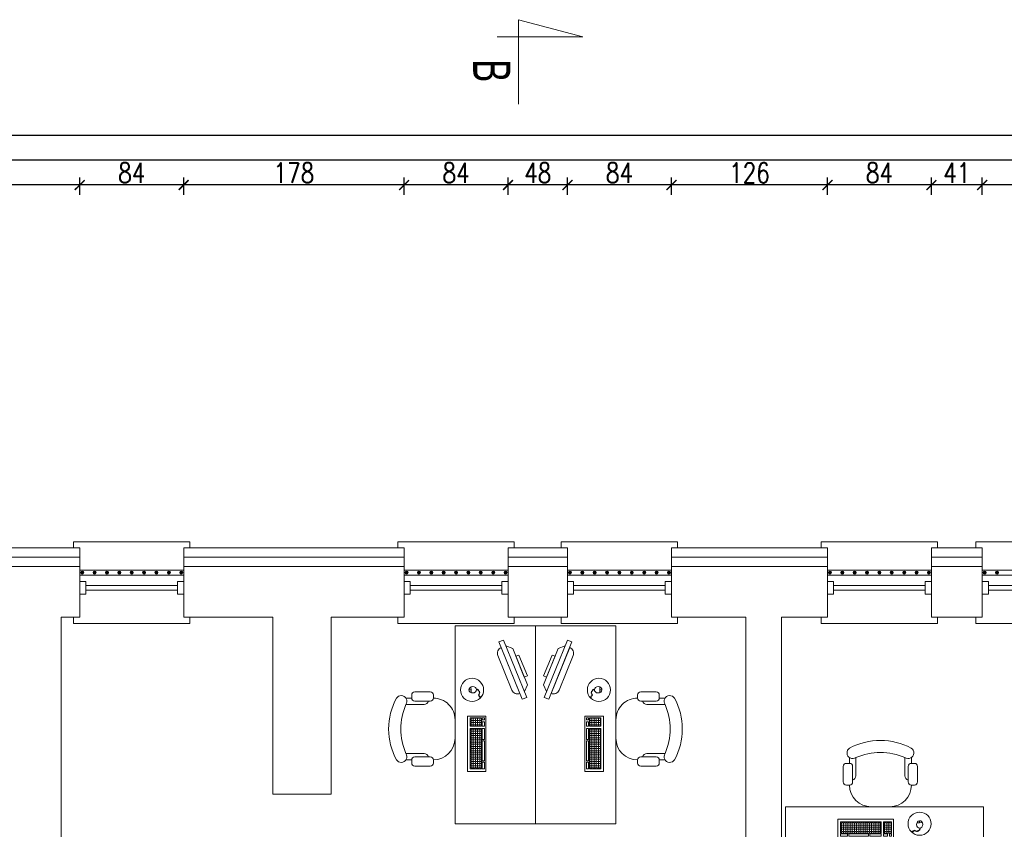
# Model space of a CAD drawing. Header units: millimetres. Extents: x 6354466 to 6508314, y -1889048 to -1342748.
# Tile 61 of 134: x 6389515 to 6397469, y -1751088 to -1744544. Entities that reach past the tile are written whole.
import ezdxf

# ---------------------------------------------------------------- set-up
doc = ezdxf.new("R2010")
doc.units = ezdxf.units.MM
doc.header["$PDMODE"] = 3
doc.header["$PDSIZE"] = 10
for name, color, linetype, lineweight in [('drzwi istn', 163, 'Continuous', 5), ('L-2', 167, 'Continuous', 13), ('L-3', 10, 'Continuous', 18), ('L-5', 152, 'Continuous', 9), ('L-DIM', 252, 'Continuous', 5), ('L-ISTNIEJĄCE BUDYNKI', 167, 'Continuous', 5), ('łóżka', 230, 'Continuous', 9)]:
    doc.layers.add(name, color=color, linetype=linetype, lineweight=lineweight)
doc.styles.add('160', font='simplex.shx', dxfattribs={"width": 0.8, "height": 160})
doc.styles.add('200', font='cdmsimpl.shx', dxfattribs={"width": 0.7, "height": 200})
doc.linetypes.add('BATTING', pattern='A,0.00254,-2.54,[134,ltypeshp.shx,S=2.54,R=0,X=-2.54,Y=0],-5.08,[134,ltypeshp.shx,S=2.54,R=180,X=2.54,Y=0],-2.54', length=10.16254)
doc.dimstyles.new('160', dxfattribs={"dimtxt": 160, "dimasz": 80, "dimexe": 60, "dimexo": 3, "dimgap": 18, "dimtad": 1, "dimdec": 0, "dimlfac": 0.1, "dimrnd": 1, "dimtxsty": '160', "dimblk": 'ARCHTICK', "dimcen": 2.5, "dimdle": 30, "dimadec": 0, "dimazin": 0, "dimtfac": 1, "dimtdec": 0, "dimtix": 1, "dimtmove": 2, "dimatfit": 0, "dimldrblk": 'NONE', "dimfxl": 0, "dimarcsym": 0})

# ---------------------------------------------------------------- blocks, each defined once
blk = doc.blocks.new('*U5')
for p, q in [((-5, 0), (-5, -5)), ((5, -5), (5, 0)), ((-5, -5), (5, -5)), ((-2, -5), (-2, -79)), ((2, -5), (2, -79)), ((-5, -84), (-5, -79)), ((-5, -79), (5, -79)), ((5, -79), (5, -84))]:
    blk.add_line(p, q)
blk = doc.blocks.new('STOLIK2')
h = blk.add_hatch()
h.set_pattern_fill('ANGLE', color=256, scale=0.25, style=0)
h.set_pattern_definition([(360, (-4499.488, 29427.6887), (-2e-16, -1.74625), [1.27, -0.47625]), (270, (-4499.488, 29427.6887), (-1.74625, 1e-16), [1.27, -0.47625])])
h.paths.add_polyline_path([(-130.91, 53.71), (-98.09, 53.71), (-98.09, 62.85), (-130.91, 62.85)])
h.paths.add_polyline_path([(-96.21, 62.85), (-89.68, 62.85), (-89.68, 53.71), (-96.21, 53.71)])
for p, q in [((-123.63, 114.71), (-123.63, 110)), ((-118.46, 114.66), (-118.46, 100.01)), ((-78.81, 114.66), (-78.81, 100.01)), ((-73.63, 110), (-73.63, 114.71)), ((-128.63, 107.5), (-128.63, 95)), ((-126.13, 110), (-123.63, 110)), ((-121.13, 107.5), (-121.13, 95)), ((-76.13, 107.5), (-76.13, 95)), ((-71.13, 110), (-73.63, 110)), ((-68.63, 107.5), (-68.63, 95)), ((-126.13, 92.5), (-123.63, 92.5)), ((-71.13, 92.5), (-73.63, 92.5)), ((-82.5, 75), (-67.5, 75)), ((-67.03, 63.7), (-66.98, 62.06)), ((-66.98, 62.06), (-69.24, 62)), ((-66.98, 62.06), (-64.73, 62.12)), ((-28.19, 39.5), (-74.53, 20.73)), ((-73.03, 17.02), (-26.69, 35.8)), ((-31.32, 33.92), (-33.69, 28.34)), ((-26.69, 35.8), (-28.19, 39.5)), ((-62.81, 16.54), (-33.69, 28.34)), ((-74.53, 20.73), (-73.03, 17.02)), ((-68.39, 18.9), (-62.81, 16.54))]:
    blk.add_line(p, q)
for points in [[(-15.34, 75), (-175.34, 75), (-175.34, 10), (-15.34, 10)], [(-133.01, 49.97), (-88.12, 49.97), (-88.12, 64.97), (-133.01, 64.97)], [(-130.91, 53.71), (-98.09, 53.71), (-98.09, 62.85), (-130.91, 62.85)], [(-96.21, 62.85), (-89.68, 62.85), (-89.68, 53.71), (-96.21, 53.71)], [(-66.58, 57.62), (-66.92, 57.61), (-66.9, 56.72), (-66.55, 56.73)], [(-125.34, 52.96), (-130.91, 52.96), (-130.91, 51.3), (-125.34, 51.3)], [(-124.22, 51.3), (-108.26, 51.3), (-108.26, 52.96), (-124.22, 52.96)], [(-107.14, 52.96), (-98.09, 52.96), (-98.09, 51.3), (-107.14, 51.3)], [(-96.21, 52.96), (-92.95, 52.96), (-92.95, 51.3), (-96.21, 51.3)], [(-89.68, 52.96), (-91.34, 52.96), (-91.34, 51.3), (-89.68, 51.3)], [(-39.83, 25.85), (-56.67, 19.03), (-55.66, 16.54), (-38.82, 23.36)]]:
    blk.add_lwpolyline(points, close=True)
blk.add_lwpolyline([(-32.82, 37.63), (-32.82, 37.63, 0.414214), (-39.33, 40.38), (-67.14, 29.12, 0.414214), (-69.9, 22.61), (-69.9, 22.61)], format="xyb", close=True)
blk.add_circle((-67, 61.24), 9.34)
for centre, radius, start, end in [((-98.54, 75.49), 53.13, 90.09687, 118.07249), ((-98.72, 75.49), 53.13, 61.92751, 89.90313), ((-121.01, 118.51), 4.62, 123.34927, 303.47427), ((-76.26, 118.51), 4.62, 236.52573, 56.65073), ((-97.85, 66.23), 52.63, 90.85052, 113.04971), ((-99.41, 66.23), 52.63, 66.95029, 89.14948), ((-126.13, 107.5), 2.5, 90, 180), ((-123.63, 107.5), 2.5, 0, 90), ((-73.63, 107.5), 2.5, 90, 180), ((-71.13, 107.5), 2.5, 0, 90), ((-122.21, 100.01), 3.75, 286.67209, 0), ((-75.06, 100.01), 3.75, 180, 253.35509), ((-126.13, 95), 2.5, 180, 270), ((-123.63, 95), 2.5, 270, 0), ((-106.13, 92.5), 17.5, 180, 270), ((-91.13, 92.5), 17.5, 270, 0), ((-73.63, 95), 2.5, 180, 270), ((-71.13, 95), 2.5, 270, 0)]:
    blk.add_arc(centre, radius, start, end)
at = {"extrusion": (0, 0, -1)}
blk.add_ellipse((-66.95, 60.65), major_axis=(-0.08, 3.05), ratio=0.834162, dxfattribs=at)
for points, knots in [([(-66.9, 56.72), (-67.66, 55.94), (-69.06, 54.51), (-71.62, 56.7), (-72.55, 54.4), (-73.6, 54.95), (-74.15, 55.24)], [0, 0, 0, 0, 2.841116, 5.231607, 6.614689, 8.161976, 8.161976, 8.161976, 8.161976]), ([(-66.56, 56.73), (-66.88, 56.4), (-67.03, 56.25), (-67.49, 55.8), (-67.81, 55.53), (-68.44, 55.18), (-68.73, 55.08), (-69.2, 55.06), (-69.36, 55.07), (-69.68, 55.15), (-69.83, 55.2), (-70.27, 55.37), (-70.55, 55.51), (-70.97, 55.68), (-71.14, 55.72), (-71.35, 55.74), (-71.42, 55.73), (-71.54, 55.7), (-71.58, 55.67), (-71.72, 55.56), (-71.82, 55.44), (-72.02, 55.17), (-72.13, 55.02), (-72.33, 54.8), (-72.42, 54.73), (-72.62, 54.62), (-72.74, 54.58), (-72.96, 54.56), (-73.07, 54.56), (-73.36, 54.61), (-73.54, 54.68), (-73.72, 54.76)], [0, 0, 0, 0, 0.557194, 0.557194, 1.671582, 1.671582, 2.519282, 2.519282, 2.939271, 2.939271, 3.35926, 3.35926, 4.143879, 4.143879, 4.704066, 4.704066, 5.061527, 5.061527, 5.357017, 5.357017, 5.838332, 5.838332, 6.319648, 6.319648, 6.605434, 6.605434, 6.891219, 6.891219, 7.177005, 7.177005, 7.662218, 7.662218, 7.662218, 7.662218])]:
    blk.add_open_spline(points, degree=3, knots=knots)
blk = doc.blocks.new('_ArchTick')
at = {"color": 0, "linetype": 'ByBlock', "const_width": 0.15}
blk.add_lwpolyline([(-0.5, -0.5), (0.5, 0.5)], dxfattribs=at)
blk = doc.blocks.new('*D172')
at = {"layer": 'Defpoints', "color": 0, "transparency": 16777216}
for p in [(6397290.3, -1745880.4), (6397290.3, -1748813.4), (6398130.3, -1748813.4)]:
    blk.add_point(p, dxfattribs=at)
at = {"layer": 'L-DIM', "color": 0, "lineweight": -2, "ltscale": 10, "transparency": 16777216}
for p, q in [((6397290.3, -1745960.4), (6397290.3, -1745820.4)), ((6398130.3, -1745960.4), (6398130.3, -1745820.4)), ((6398160.3, -1745880.4), (6397260.3, -1745880.4))]:
    blk.add_line(p, q, dxfattribs=at)
at = {"layer": 'L-DIM', "color": 0, "linetype": 'ByBlock', "lineweight": -2, "transparency": 16777216, "xscale": 80, "yscale": 80, "zscale": 80, "rotation": 180}
blk.add_blockref('_ArchTick', (6397290.3, -1745880.4), dxfattribs=at)
at = {"layer": 'L-DIM', "color": 0, "linetype": 'ByBlock', "lineweight": -2, "transparency": 16777216, "xscale": 80, "yscale": 80, "zscale": 80}
blk.add_blockref('_ArchTick', (6398130.3, -1745880.4), dxfattribs=at)
at = {"layer": 'L-DIM', "color": 0, "ltscale": 10, "transparency": 16777216, "insert": (6397710.3, -1745782.4), "char_height": 160, "attachment_point": 5, "style": '160'}
blk.add_mtext('84', dxfattribs=at)
blk = doc.blocks.new('_None')
blk = doc.blocks.new('*D173')
at = {"layer": 'Defpoints', "color": 0, "transparency": 16777216}
for p in [(6396880.3, -1745880.4), (6396880.3, -1748813.4), (6397290.3, -1748813.4)]:
    blk.add_point(p, dxfattribs=at)
at = {"layer": 'L-DIM', "color": 0, "lineweight": -2, "ltscale": 10, "transparency": 16777216}
for p, q in [((6396880.3, -1745960.4), (6396880.3, -1745820.4)), ((6397290.3, -1745960.4), (6397290.3, -1745820.4)), ((6397320.3, -1745880.4), (6396850.3, -1745880.4))]:
    blk.add_line(p, q, dxfattribs=at)
at = {"layer": 'L-DIM', "color": 0, "linetype": 'ByBlock', "lineweight": -2, "transparency": 16777216, "xscale": 80, "yscale": 80, "zscale": 80, "rotation": 180}
blk.add_blockref('_ArchTick', (6396880.3, -1745880.4), dxfattribs=at)
at = {"layer": 'L-DIM', "color": 0, "linetype": 'ByBlock', "lineweight": -2, "transparency": 16777216, "xscale": 80, "yscale": 80, "zscale": 80}
blk.add_blockref('_ArchTick', (6397290.3, -1745880.4), dxfattribs=at)
at = {"layer": 'L-DIM', "color": 0, "ltscale": 10, "transparency": 16777216, "insert": (6397085.3, -1745782.4), "char_height": 160, "attachment_point": 5, "style": '160'}
blk.add_mtext('41', dxfattribs=at)
blk = doc.blocks.new('*D174')
at = {"layer": 'Defpoints', "color": 0, "transparency": 16777216}
for p in [(6396040.3, -1745880.4), (6396040.3, -1748813.4), (6396880.3, -1748813.4)]:
    blk.add_point(p, dxfattribs=at)
at = {"layer": 'L-DIM', "color": 0, "lineweight": -2, "ltscale": 10, "transparency": 16777216}
for p, q in [((6396040.3, -1745960.4), (6396040.3, -1745820.4)), ((6396880.3, -1745960.4), (6396880.3, -1745820.4)), ((6396910.3, -1745880.4), (6396010.3, -1745880.4))]:
    blk.add_line(p, q, dxfattribs=at)
at = {"layer": 'L-DIM', "color": 0, "linetype": 'ByBlock', "lineweight": -2, "transparency": 16777216, "xscale": 80, "yscale": 80, "zscale": 80, "rotation": 180}
blk.add_blockref('_ArchTick', (6396040.3, -1745880.4), dxfattribs=at)
at = {"layer": 'L-DIM', "color": 0, "linetype": 'ByBlock', "lineweight": -2, "transparency": 16777216, "xscale": 80, "yscale": 80, "zscale": 80}
blk.add_blockref('_ArchTick', (6396880.3, -1745880.4), dxfattribs=at)
at = {"layer": 'L-DIM', "color": 0, "ltscale": 10, "transparency": 16777216, "insert": (6396460.3, -1745782.4), "char_height": 160, "attachment_point": 5, "style": '160'}
blk.add_mtext('84', dxfattribs=at)
blk = doc.blocks.new('*D175')
at = {"layer": 'Defpoints', "color": 0, "transparency": 16777216}
for p in [(6394780.3, -1745880.4), (6394780.3, -1748813.4), (6396040.3, -1748813.4)]:
    blk.add_point(p, dxfattribs=at)
at = {"layer": 'L-DIM', "color": 0, "lineweight": -2, "ltscale": 10, "transparency": 16777216}
for p, q in [((6394780.3, -1745960.4), (6394780.3, -1745820.4)), ((6396040.3, -1745960.4), (6396040.3, -1745820.4)), ((6396070.3, -1745880.4), (6394750.3, -1745880.4))]:
    blk.add_line(p, q, dxfattribs=at)
at = {"layer": 'L-DIM', "color": 0, "linetype": 'ByBlock', "lineweight": -2, "transparency": 16777216, "xscale": 80, "yscale": 80, "zscale": 80, "rotation": 180}
blk.add_blockref('_ArchTick', (6394780.3, -1745880.4), dxfattribs=at)
at = {"layer": 'L-DIM', "color": 0, "linetype": 'ByBlock', "lineweight": -2, "transparency": 16777216, "xscale": 80, "yscale": 80, "zscale": 80}
blk.add_blockref('_ArchTick', (6396040.3, -1745880.4), dxfattribs=at)
at = {"layer": 'L-DIM', "color": 0, "ltscale": 10, "transparency": 16777216, "insert": (6395410.3, -1745782.4), "char_height": 160, "attachment_point": 5, "style": '160'}
blk.add_mtext('126', dxfattribs=at)
blk = doc.blocks.new('*D176')
at = {"layer": 'Defpoints', "color": 0, "transparency": 16777216}
for p in [(6393940.3, -1745880.4), (6394780.3, -1748813.4), (6393940.3, -1748888.4)]:
    blk.add_point(p, dxfattribs=at)
at = {"layer": 'L-DIM', "color": 0, "lineweight": -2, "ltscale": 10, "transparency": 16777216}
for p, q in [((6393940.3, -1745960.4), (6393940.3, -1745820.4)), ((6394780.3, -1745960.4), (6394780.3, -1745820.4)), ((6394810.3, -1745880.4), (6393910.3, -1745880.4))]:
    blk.add_line(p, q, dxfattribs=at)
at = {"layer": 'L-DIM', "color": 0, "linetype": 'ByBlock', "lineweight": -2, "transparency": 16777216, "xscale": 80, "yscale": 80, "zscale": 80, "rotation": 180}
blk.add_blockref('_ArchTick', (6393940.3, -1745880.4), dxfattribs=at)
at = {"layer": 'L-DIM', "color": 0, "linetype": 'ByBlock', "lineweight": -2, "transparency": 16777216, "xscale": 80, "yscale": 80, "zscale": 80}
blk.add_blockref('_ArchTick', (6394780.3, -1745880.4), dxfattribs=at)
at = {"layer": 'L-DIM', "color": 0, "ltscale": 10, "transparency": 16777216, "insert": (6394360.3, -1745782.4), "char_height": 160, "attachment_point": 5, "style": '160'}
blk.add_mtext('84', dxfattribs=at)
blk = doc.blocks.new('*D177')
at = {"layer": 'Defpoints', "color": 0, "transparency": 16777216}
for p in [(6393460.3, -1745880.4), (6393460.3, -1748813.4), (6393940.3, -1748888.4)]:
    blk.add_point(p, dxfattribs=at)
at = {"layer": 'L-DIM', "color": 0, "lineweight": -2, "ltscale": 10, "transparency": 16777216}
for p, q in [((6393460.3, -1745960.4), (6393460.3, -1745820.4)), ((6393940.3, -1745960.4), (6393940.3, -1745820.4)), ((6393970.3, -1745880.4), (6393430.3, -1745880.4))]:
    blk.add_line(p, q, dxfattribs=at)
at = {"layer": 'L-DIM', "color": 0, "linetype": 'ByBlock', "lineweight": -2, "transparency": 16777216, "xscale": 80, "yscale": 80, "zscale": 80, "rotation": 180}
blk.add_blockref('_ArchTick', (6393460.3, -1745880.4), dxfattribs=at)
at = {"layer": 'L-DIM', "color": 0, "linetype": 'ByBlock', "lineweight": -2, "transparency": 16777216, "xscale": 80, "yscale": 80, "zscale": 80}
blk.add_blockref('_ArchTick', (6393940.3, -1745880.4), dxfattribs=at)
at = {"layer": 'L-DIM', "color": 0, "ltscale": 10, "transparency": 16777216, "insert": (6393700.3, -1745782.4), "char_height": 160, "attachment_point": 5, "style": '160'}
blk.add_mtext('48', dxfattribs=at)
blk = doc.blocks.new('*D178')
at = {"layer": 'Defpoints', "color": 0, "transparency": 16777216}
for p in [(6392620.3, -1745880.4), (6392620.3, -1748813.4), (6393460.3, -1748813.4)]:
    blk.add_point(p, dxfattribs=at)
at = {"layer": 'L-DIM', "color": 0, "lineweight": -2, "ltscale": 10, "transparency": 16777216}
for p, q in [((6392620.3, -1745960.4), (6392620.3, -1745820.4)), ((6393460.3, -1745960.4), (6393460.3, -1745820.4)), ((6393490.3, -1745880.4), (6392590.3, -1745880.4))]:
    blk.add_line(p, q, dxfattribs=at)
at = {"layer": 'L-DIM', "color": 0, "linetype": 'ByBlock', "lineweight": -2, "transparency": 16777216, "xscale": 80, "yscale": 80, "zscale": 80, "rotation": 180}
blk.add_blockref('_ArchTick', (6392620.3, -1745880.4), dxfattribs=at)
at = {"layer": 'L-DIM', "color": 0, "linetype": 'ByBlock', "lineweight": -2, "transparency": 16777216, "xscale": 80, "yscale": 80, "zscale": 80}
blk.add_blockref('_ArchTick', (6393460.3, -1745880.4), dxfattribs=at)
at = {"layer": 'L-DIM', "color": 0, "ltscale": 10, "transparency": 16777216, "insert": (6393040.3, -1745782.4), "char_height": 160, "attachment_point": 5, "style": '160'}
blk.add_mtext('84', dxfattribs=at)
blk = doc.blocks.new('*D179')
at = {"layer": 'Defpoints', "color": 0, "transparency": 16777216}
for p in [(6390840.3, -1745880.4), (6390840.3, -1748813.4), (6392620.3, -1748813.4)]:
    blk.add_point(p, dxfattribs=at)
at = {"layer": 'L-DIM', "color": 0, "lineweight": -2, "ltscale": 10, "transparency": 16777216}
for p, q in [((6390840.3, -1745960.4), (6390840.3, -1745820.4)), ((6392620.3, -1745960.4), (6392620.3, -1745820.4)), ((6392650.3, -1745880.4), (6390810.3, -1745880.4))]:
    blk.add_line(p, q, dxfattribs=at)
at = {"layer": 'L-DIM', "color": 0, "linetype": 'ByBlock', "lineweight": -2, "transparency": 16777216, "xscale": 80, "yscale": 80, "zscale": 80, "rotation": 180}
blk.add_blockref('_ArchTick', (6390840.3, -1745880.4), dxfattribs=at)
at = {"layer": 'L-DIM', "color": 0, "linetype": 'ByBlock', "lineweight": -2, "transparency": 16777216, "xscale": 80, "yscale": 80, "zscale": 80}
blk.add_blockref('_ArchTick', (6392620.3, -1745880.4), dxfattribs=at)
at = {"layer": 'L-DIM', "color": 0, "ltscale": 10, "transparency": 16777216, "insert": (6391730.3, -1745782.4), "char_height": 160, "attachment_point": 5, "style": '160'}
blk.add_mtext('178', dxfattribs=at)
blk = doc.blocks.new('*D180')
at = {"layer": 'Defpoints', "color": 0, "transparency": 16777216}
for p in [(6390000.3, -1745880.4), (6390000.3, -1748813.4), (6390840.3, -1748813.4)]:
    blk.add_point(p, dxfattribs=at)
at = {"layer": 'L-DIM', "color": 0, "lineweight": -2, "ltscale": 10, "transparency": 16777216}
for p, q in [((6390000.3, -1745960.4), (6390000.3, -1745820.4)), ((6390840.3, -1745960.4), (6390840.3, -1745820.4)), ((6390870.3, -1745880.4), (6389970.3, -1745880.4))]:
    blk.add_line(p, q, dxfattribs=at)
at = {"layer": 'L-DIM', "color": 0, "linetype": 'ByBlock', "lineweight": -2, "transparency": 16777216, "xscale": 80, "yscale": 80, "zscale": 80, "rotation": 180}
blk.add_blockref('_ArchTick', (6390000.3, -1745880.4), dxfattribs=at)
at = {"layer": 'L-DIM', "color": 0, "linetype": 'ByBlock', "lineweight": -2, "transparency": 16777216, "xscale": 80, "yscale": 80, "zscale": 80}
blk.add_blockref('_ArchTick', (6390840.3, -1745880.4), dxfattribs=at)
at = {"layer": 'L-DIM', "color": 0, "ltscale": 10, "transparency": 16777216, "insert": (6390420.3, -1745782.4), "char_height": 160, "attachment_point": 5, "style": '160'}
blk.add_mtext('84', dxfattribs=at)
blk = doc.blocks.new('*D181')
at = {"layer": 'Defpoints', "color": 0, "transparency": 16777216}
for p in [(6387980.3, -1745880.4), (6387980.3, -1748813.4), (6390000.3, -1748813.4)]:
    blk.add_point(p, dxfattribs=at)
at = {"layer": 'L-DIM', "color": 0, "lineweight": -2, "ltscale": 10, "transparency": 16777216}
for p, q in [((6387980.3, -1745960.4), (6387980.3, -1745820.4)), ((6390000.3, -1745960.4), (6390000.3, -1745820.4)), ((6390030.3, -1745880.4), (6387950.3, -1745880.4))]:
    blk.add_line(p, q, dxfattribs=at)
at = {"layer": 'L-DIM', "color": 0, "linetype": 'ByBlock', "lineweight": -2, "transparency": 16777216, "xscale": 80, "yscale": 80, "zscale": 80, "rotation": 180}
blk.add_blockref('_ArchTick', (6387980.3, -1745880.4), dxfattribs=at)
at = {"layer": 'L-DIM', "color": 0, "linetype": 'ByBlock', "lineweight": -2, "transparency": 16777216, "xscale": 80, "yscale": 80, "zscale": 80}
blk.add_blockref('_ArchTick', (6390000.3, -1745880.4), dxfattribs=at)
at = {"layer": 'L-DIM', "color": 0, "ltscale": 10, "transparency": 16777216, "insert": (6388990.3, -1745782.4), "char_height": 160, "attachment_point": 5, "style": '160'}
blk.add_mtext('202', dxfattribs=at)
blk = doc.blocks.new('*D188')
at = {"layer": 'Defpoints', "color": 0, "transparency": 16777216}
for p in [(6383200.3, -1745679.8), (6413285.3, -1746723.4), (6383200.3, -1748963.4)]:
    blk.add_point(p, dxfattribs=at)
at = {"layer": 'L-DIM', "color": 0, "lineweight": -2, "ltscale": 10, "transparency": 16777216}
for p, q in [((6413315.3, -1745679.8), (6383170.3, -1745679.8)), ((6383200.3, -1745759.8), (6383200.3, -1745619.8)), ((6413285.3, -1745759.8), (6413285.3, -1745619.8))]:
    blk.add_line(p, q, dxfattribs=at)
at = {"layer": 'L-DIM', "color": 0, "linetype": 'ByBlock', "lineweight": -2, "transparency": 16777216, "xscale": 80, "yscale": 80, "zscale": 80, "rotation": 180}
blk.add_blockref('_ArchTick', (6383200.3, -1745679.8), dxfattribs=at)
at = {"layer": 'L-DIM', "color": 0, "linetype": 'ByBlock', "lineweight": -2, "transparency": 16777216, "xscale": 80, "yscale": 80, "zscale": 80}
blk.add_blockref('_ArchTick', (6413285.3, -1745679.8), dxfattribs=at)
at = {"layer": 'L-DIM', "color": 0, "ltscale": 10, "transparency": 16777216, "insert": (6398242.8, -1745581.8), "char_height": 160, "attachment_point": 5, "style": '160'}
blk.add_mtext('3009', dxfattribs=at)
blk = doc.blocks.new('*D189')
at = {"layer": 'Defpoints', "color": 0, "transparency": 16777216}
for p in [(6413285.3, -1745479), (6413285.3, -1746723.4), (6383200.3, -1748963.4)]:
    blk.add_point(p, dxfattribs=at)
at = {"layer": 'L-DIM', "color": 0, "lineweight": -2, "ltscale": 10, "transparency": 16777216}
for p, q in [((6383200.3, -1745559), (6383200.3, -1745419)), ((6413285.3, -1745559), (6413285.3, -1745419)), ((6383170.3, -1745479), (6413315.3, -1745479))]:
    blk.add_line(p, q, dxfattribs=at)
at = {"layer": 'L-DIM', "color": 0, "linetype": 'ByBlock', "lineweight": -2, "transparency": 16777216, "xscale": 80, "yscale": 80, "zscale": 80, "rotation": 180}
blk.add_blockref('_ArchTick', (6383200.3, -1745479), dxfattribs=at)
at = {"layer": 'L-DIM', "color": 0, "linetype": 'ByBlock', "lineweight": -2, "transparency": 16777216, "xscale": 80, "yscale": 80, "zscale": 80}
blk.add_blockref('_ArchTick', (6413285.3, -1745479), dxfattribs=at)
at = {"layer": 'L-DIM', "color": 0, "ltscale": 10, "transparency": 16777216, "insert": (6398242.8, -1745381), "char_height": 160, "attachment_point": 5, "style": '160'}
blk.add_mtext('3009', dxfattribs=at)

msp = doc.modelspace()

# ---------------------------------------------------------------- linework, layer by layer
at = {"layer": 'drzwi istn'}
for p, q in [((6389950.3, -1749373.7), (6389950.3, -1749423.7)), ((6390890.3, -1749423.7), (6390890.3, -1749373.7)), ((6392570.3, -1749373.7), (6392570.3, -1749423.7)), ((6393510.3, -1749423.7), (6393510.3, -1749371.9)), ((6393890.3, -1749423.4), (6393890.3, -1749371.9)), ((6394830.3, -1749423.4), (6394830.3, -1749373.4)), ((6395990.3, -1749373.4), (6395990.3, -1749423.4)), ((6396930.3, -1749423.4), (6396930.3, -1749373.4)), ((6397240.3, -1749373.4), (6397240.3, -1749423.4)), ((6389950.3, -1749423.7), (6390890.3, -1749423.7)), ((6392570.3, -1749423.7), (6393510.3, -1749423.7)), ((6393890.3, -1749423.4), (6394830.3, -1749423.4)), ((6395990.3, -1749423.4), (6396930.3, -1749423.4)), ((6397240.3, -1749423.4), (6398180.3, -1749423.4))]:
    msp.add_line(p, q, dxfattribs=at)
at = {"layer": 'L-2'}
for p, q in [((6393545, -1745225.8), (6393545, -1744544.3)), ((6393545, -1744544.3), (6394064.7, -1744682.8)), ((6394064.7, -1744682.8), (6393372.8, -1744682.8))]:
    msp.add_line(p, q, dxfattribs=at)
at = {"layer": 'L-3', "ltscale": 10}
for p, q in [((6393890.3, -1748813.4), (6393890.3, -1748763.4)), ((6393890.3, -1748763.4), (6394830.3, -1748763.4)), ((6394830.3, -1748763.4), (6394830.3, -1748813.4)), ((6395990.3, -1748813.4), (6395990.3, -1748763.4)), ((6395990.3, -1748763.4), (6396930.3, -1748763.4)), ((6396930.3, -1748763.4), (6396930.3, -1748813.4)), ((6387980.3, -1748813.4), (6390000.3, -1748813.4)), ((6390000.3, -1748963.4), (6390000.3, -1748813.4)), ((6390840.3, -1748963.4), (6390840.3, -1748813.4)), ((6390840.3, -1748813.4), (6392620.3, -1748813.4)), ((6392620.3, -1748963.4), (6392620.3, -1748813.4)), ((6393460.3, -1748963.4), (6393460.3, -1748813.4)), ((6393460.3, -1748813.4), (6393940.3, -1748813.4)), ((6393940.3, -1748963.4), (6393940.3, -1748813.4)), ((6394780.3, -1748963.4), (6394780.3, -1748813.4)), ((6394780.3, -1748813.4), (6396040.3, -1748813.4)), ((6396040.3, -1748963.4), (6396040.3, -1748813.4)), ((6396880.3, -1748963.4), (6396880.3, -1748813.4)), ((6396880.3, -1748813.4), (6397290.3, -1748813.4)), ((6397290.3, -1748963.4), (6397290.3, -1748813.4)), ((6387980.3, -1748963.4), (6390000.3, -1748963.4)), ((6390840.3, -1748963.4), (6392620.3, -1748963.4)), ((6394780.3, -1748963.4), (6396040.3, -1748963.4)), ((6396880.3, -1748963.4), (6397290.3, -1748963.4))]:
    msp.add_line(p, q, dxfattribs=at)
at = {"layer": 'L-3', "linetype": 'BATTING', "ltscale": 7}
for p, q in [((6390000.3, -1748888.4), (6387980.3, -1748888.4)), ((6392620.3, -1748888.4), (6390840.3, -1748888.4)), ((6393940.3, -1748888.4), (6393460.3, -1748888.4)), ((6396040.3, -1748888.4), (6394780.3, -1748888.4)), ((6397290.3, -1748888.4), (6396880.3, -1748888.4))]:
    msp.add_line(p, q, dxfattribs=at)
at = {"layer": 'L-3'}
for points in [[(6390000.3, -1748993.4), (6390840.3, -1748993.4), (6390840.3, -1749033.4), (6390000.3, -1749033.4)], [(6392620.3, -1748993.4), (6393460.3, -1748993.4), (6393460.3, -1749033.4), (6392620.3, -1749033.4)], [(6393940.3, -1748993.4), (6394780.3, -1748993.4), (6394780.3, -1749033.4), (6393940.3, -1749033.4)], [(6396040.3, -1748993.4), (6396880.3, -1748993.4), (6396880.3, -1749033.4), (6396040.3, -1749033.4)], [(6397290.3, -1748993.4), (6398130.3, -1748993.4), (6398130.3, -1749033.4), (6397290.3, -1749033.4)]]:
    msp.add_lwpolyline(points, close=True, dxfattribs=at)
for centre, radius in [((6390020.3, -1749013.4), 12), ((6390020.3, -1749013.4), 11), ((6390020.3, -1749013.4), 10), ((6390020.3, -1749013.4), 9), ((6390020.3, -1749013.4), 8), ((6390020.3, -1749013.4), 7), ((6390020.3, -1749013.4), 6), ((6390020.3, -1749013.4), 5), ((6390020.3, -1749013.4), 4), ((6390020.3, -1749013.4), 3), ((6390020.3, -1749013.4), 3), ((6390020.3, -1749013.4), 2), ((6390020.3, -1749013.4), 1), ((6390120.3, -1749013.4), 12), ((6390120.3, -1749013.4), 11), ((6390120.3, -1749013.4), 10), ((6390120.3, -1749013.4), 9), ((6390120.3, -1749013.4), 8), ((6390120.3, -1749013.4), 7), ((6390120.3, -1749013.4), 6), ((6390120.3, -1749013.4), 5), ((6390120.3, -1749013.4), 4), ((6390120.3, -1749013.4), 3), ((6390120.3, -1749013.4), 3), ((6390120.3, -1749013.4), 2), ((6390120.3, -1749013.4), 1), ((6390220.3, -1749013.4), 12), ((6390220.3, -1749013.4), 11), ((6390220.3, -1749013.4), 10), ((6390220.3, -1749013.4), 9), ((6390220.3, -1749013.4), 8), ((6390220.3, -1749013.4), 7), ((6390220.3, -1749013.4), 6), ((6390220.3, -1749013.4), 5), ((6390220.3, -1749013.4), 4), ((6390220.3, -1749013.4), 3), ((6390220.3, -1749013.4), 3), ((6390220.3, -1749013.4), 2), ((6390220.3, -1749013.4), 1), ((6390320.3, -1749013.4), 12), ((6390320.3, -1749013.4), 11), ((6390320.3, -1749013.4), 10), ((6390320.3, -1749013.4), 9), ((6390320.3, -1749013.4), 8), ((6390320.3, -1749013.4), 7), ((6390320.3, -1749013.4), 6), ((6390320.3, -1749013.4), 5), ((6390320.3, -1749013.4), 4), ((6390320.3, -1749013.4), 3), ((6390320.3, -1749013.4), 3), ((6390320.3, -1749013.4), 2), ((6390320.3, -1749013.4), 1), ((6390420.3, -1749013.4), 12), ((6390420.3, -1749013.4), 11), ((6390420.3, -1749013.4), 10), ((6390420.3, -1749013.4), 9), ((6390420.3, -1749013.4), 8), ((6390420.3, -1749013.4), 7), ((6390420.3, -1749013.4), 6), ((6390420.3, -1749013.4), 5), ((6390420.3, -1749013.4), 4), ((6390420.3, -1749013.4), 3), ((6390420.3, -1749013.4), 3), ((6390420.3, -1749013.4), 2), ((6390420.3, -1749013.4), 1), ((6390520.3, -1749013.4), 12), ((6390520.3, -1749013.4), 11), ((6390520.3, -1749013.4), 10), ((6390520.3, -1749013.4), 9), ((6390520.3, -1749013.4), 8), ((6390520.3, -1749013.4), 7), ((6390520.3, -1749013.4), 6), ((6390520.3, -1749013.4), 5), ((6390520.3, -1749013.4), 4), ((6390520.3, -1749013.4), 3), ((6390520.3, -1749013.4), 3), ((6390520.3, -1749013.4), 2), ((6390520.3, -1749013.4), 1), ((6390620.3, -1749013.4), 12), ((6390620.3, -1749013.4), 11), ((6390620.3, -1749013.4), 10), ((6390620.3, -1749013.4), 9), ((6390620.3, -1749013.4), 8), ((6390620.3, -1749013.4), 7), ((6390620.3, -1749013.4), 6), ((6390620.3, -1749013.4), 5), ((6390620.3, -1749013.4), 4), ((6390620.3, -1749013.4), 3), ((6390620.3, -1749013.4), 3), ((6390620.3, -1749013.4), 2), ((6390620.3, -1749013.4), 1), ((6390720.3, -1749013.4), 12), ((6390720.3, -1749013.4), 11), ((6390720.3, -1749013.4), 10), ((6390720.3, -1749013.4), 9), ((6390720.3, -1749013.4), 8), ((6390720.3, -1749013.4), 7), ((6390720.3, -1749013.4), 6), ((6390720.3, -1749013.4), 5), ((6390720.3, -1749013.4), 4), ((6390720.3, -1749013.4), 3), ((6390720.3, -1749013.4), 3), ((6390720.3, -1749013.4), 2), ((6390720.3, -1749013.4), 1), ((6390820.3, -1749013.4), 12), ((6390820.3, -1749013.4), 11), ((6390820.3, -1749013.4), 10), ((6390820.3, -1749013.4), 9), ((6390820.3, -1749013.4), 8), ((6390820.3, -1749013.4), 7), ((6390820.3, -1749013.4), 6), ((6390820.3, -1749013.4), 5), ((6390820.3, -1749013.4), 4), ((6390820.3, -1749013.4), 3), ((6390820.3, -1749013.4), 3), ((6390820.3, -1749013.4), 2), ((6390820.3, -1749013.4), 1), ((6392640.3, -1749013.4), 12), ((6392640.3, -1749013.4), 11), ((6392640.3, -1749013.4), 10), ((6392640.3, -1749013.4), 9), ((6392640.3, -1749013.4), 8), ((6392640.3, -1749013.4), 7), ((6392640.3, -1749013.4), 6), ((6392640.3, -1749013.4), 5), ((6392640.3, -1749013.4), 4), ((6392640.3, -1749013.4), 3), ((6392640.3, -1749013.4), 3), ((6392640.3, -1749013.4), 2), ((6392640.3, -1749013.4), 1), ((6392740.3, -1749013.4), 12), ((6392740.3, -1749013.4), 11), ((6392740.3, -1749013.4), 10), ((6392740.3, -1749013.4), 9), ((6392740.3, -1749013.4), 8), ((6392740.3, -1749013.4), 7), ((6392740.3, -1749013.4), 6), ((6392740.3, -1749013.4), 5), ((6392740.3, -1749013.4), 4), ((6392740.3, -1749013.4), 3), ((6392740.3, -1749013.4), 3), ((6392740.3, -1749013.4), 2), ((6392740.3, -1749013.4), 1), ((6392840.3, -1749013.4), 12), ((6392840.3, -1749013.4), 11), ((6392840.3, -1749013.4), 10), ((6392840.3, -1749013.4), 9), ((6392840.3, -1749013.4), 8), ((6392840.3, -1749013.4), 7), ((6392840.3, -1749013.4), 6), ((6392840.3, -1749013.4), 5), ((6392840.3, -1749013.4), 4), ((6392840.3, -1749013.4), 3), ((6392840.3, -1749013.4), 3), ((6392840.3, -1749013.4), 2), ((6392840.3, -1749013.4), 1), ((6392940.3, -1749013.4), 12), ((6392940.3, -1749013.4), 11), ((6392940.3, -1749013.4), 10), ((6392940.3, -1749013.4), 9), ((6392940.3, -1749013.4), 8), ((6392940.3, -1749013.4), 7), ((6392940.3, -1749013.4), 6), ((6392940.3, -1749013.4), 5), ((6392940.3, -1749013.4), 4), ((6392940.3, -1749013.4), 3), ((6392940.3, -1749013.4), 3), ((6392940.3, -1749013.4), 2), ((6392940.3, -1749013.4), 1), ((6393040.3, -1749013.4), 12), ((6393040.3, -1749013.4), 11), ((6393040.3, -1749013.4), 10), ((6393040.3, -1749013.4), 9), ((6393040.3, -1749013.4), 8), ((6393040.3, -1749013.4), 7), ((6393040.3, -1749013.4), 6), ((6393040.3, -1749013.4), 5), ((6393040.3, -1749013.4), 4), ((6393040.3, -1749013.4), 3), ((6393040.3, -1749013.4), 3), ((6393040.3, -1749013.4), 2), ((6393040.3, -1749013.4), 1), ((6393140.3, -1749013.4), 12), ((6393140.3, -1749013.4), 11), ((6393140.3, -1749013.4), 10), ((6393140.3, -1749013.4), 9), ((6393140.3, -1749013.4), 8), ((6393140.3, -1749013.4), 7), ((6393140.3, -1749013.4), 6), ((6393140.3, -1749013.4), 5), ((6393140.3, -1749013.4), 4), ((6393140.3, -1749013.4), 3), ((6393140.3, -1749013.4), 3), ((6393140.3, -1749013.4), 2), ((6393140.3, -1749013.4), 1), ((6393240.3, -1749013.4), 12), ((6393240.3, -1749013.4), 11), ((6393240.3, -1749013.4), 10), ((6393240.3, -1749013.4), 9), ((6393240.3, -1749013.4), 8), ((6393240.3, -1749013.4), 7), ((6393240.3, -1749013.4), 6), ((6393240.3, -1749013.4), 5), ((6393240.3, -1749013.4), 4), ((6393240.3, -1749013.4), 3), ((6393240.3, -1749013.4), 3), ((6393240.3, -1749013.4), 2), ((6393240.3, -1749013.4), 1), ((6393340.3, -1749013.4), 12), ((6393340.3, -1749013.4), 11), ((6393340.3, -1749013.4), 10), ((6393340.3, -1749013.4), 9), ((6393340.3, -1749013.4), 8), ((6393340.3, -1749013.4), 7), ((6393340.3, -1749013.4), 6), ((6393340.3, -1749013.4), 5), ((6393340.3, -1749013.4), 4), ((6393340.3, -1749013.4), 3), ((6393340.3, -1749013.4), 3), ((6393340.3, -1749013.4), 2), ((6393340.3, -1749013.4), 1), ((6393440.3, -1749013.4), 12), ((6393440.3, -1749013.4), 11), ((6393440.3, -1749013.4), 10), ((6393440.3, -1749013.4), 9), ((6393440.3, -1749013.4), 8), ((6393440.3, -1749013.4), 7), ((6393440.3, -1749013.4), 6), ((6393440.3, -1749013.4), 5), ((6393440.3, -1749013.4), 4), ((6393440.3, -1749013.4), 3), ((6393440.3, -1749013.4), 3), ((6393440.3, -1749013.4), 2), ((6393440.3, -1749013.4), 1), ((6393960.3, -1749013.4), 12), ((6393960.3, -1749013.4), 11), ((6393960.3, -1749013.4), 10), ((6393960.3, -1749013.4), 9), ((6393960.3, -1749013.4), 8), ((6393960.3, -1749013.4), 7), ((6393960.3, -1749013.4), 6), ((6393960.3, -1749013.4), 5), ((6393960.3, -1749013.4), 4), ((6393960.3, -1749013.4), 3), ((6393960.3, -1749013.4), 3), ((6393960.3, -1749013.4), 2), ((6393960.3, -1749013.4), 1), ((6394060.3, -1749013.4), 12), ((6394060.3, -1749013.4), 11), ((6394060.3, -1749013.4), 10), ((6394060.3, -1749013.4), 9), ((6394060.3, -1749013.4), 8), ((6394060.3, -1749013.4), 7), ((6394060.3, -1749013.4), 6), ((6394060.3, -1749013.4), 5), ((6394060.3, -1749013.4), 4), ((6394060.3, -1749013.4), 3), ((6394060.3, -1749013.4), 3), ((6394060.3, -1749013.4), 2), ((6394060.3, -1749013.4), 1), ((6394160.3, -1749013.4), 12), ((6394160.3, -1749013.4), 11), ((6394160.3, -1749013.4), 10), ((6394160.3, -1749013.4), 9), ((6394160.3, -1749013.4), 8), ((6394160.3, -1749013.4), 7), ((6394160.3, -1749013.4), 6), ((6394160.3, -1749013.4), 5), ((6394160.3, -1749013.4), 4), ((6394160.3, -1749013.4), 3), ((6394160.3, -1749013.4), 3), ((6394160.3, -1749013.4), 2), ((6394160.3, -1749013.4), 1), ((6394260.3, -1749013.4), 12), ((6394260.3, -1749013.4), 11), ((6394260.3, -1749013.4), 10), ((6394260.3, -1749013.4), 9), ((6394260.3, -1749013.4), 8), ((6394260.3, -1749013.4), 7), ((6394260.3, -1749013.4), 6), ((6394260.3, -1749013.4), 5), ((6394260.3, -1749013.4), 4), ((6394260.3, -1749013.4), 3), ((6394260.3, -1749013.4), 3), ((6394260.3, -1749013.4), 2), ((6394260.3, -1749013.4), 1), ((6394360.3, -1749013.4), 12), ((6394360.3, -1749013.4), 11), ((6394360.3, -1749013.4), 10), ((6394360.3, -1749013.4), 9), ((6394360.3, -1749013.4), 8), ((6394360.3, -1749013.4), 7), ((6394360.3, -1749013.4), 6), ((6394360.3, -1749013.4), 5), ((6394360.3, -1749013.4), 4), ((6394360.3, -1749013.4), 3), ((6394360.3, -1749013.4), 3), ((6394360.3, -1749013.4), 2), ((6394360.3, -1749013.4), 1), ((6394460.3, -1749013.4), 12), ((6394460.3, -1749013.4), 11), ((6394460.3, -1749013.4), 10), ((6394460.3, -1749013.4), 9), ((6394460.3, -1749013.4), 8), ((6394460.3, -1749013.4), 7), ((6394460.3, -1749013.4), 6), ((6394460.3, -1749013.4), 5), ((6394460.3, -1749013.4), 4), ((6394460.3, -1749013.4), 3), ((6394460.3, -1749013.4), 3), ((6394460.3, -1749013.4), 2), ((6394460.3, -1749013.4), 1), ((6394560.3, -1749013.4), 12), ((6394560.3, -1749013.4), 11), ((6394560.3, -1749013.4), 10), ((6394560.3, -1749013.4), 9), ((6394560.3, -1749013.4), 8), ((6394560.3, -1749013.4), 7), ((6394560.3, -1749013.4), 6), ((6394560.3, -1749013.4), 5), ((6394560.3, -1749013.4), 4), ((6394560.3, -1749013.4), 3), ((6394560.3, -1749013.4), 3), ((6394560.3, -1749013.4), 2), ((6394560.3, -1749013.4), 1), ((6394660.3, -1749013.4), 12), ((6394660.3, -1749013.4), 11), ((6394660.3, -1749013.4), 10), ((6394660.3, -1749013.4), 9), ((6394660.3, -1749013.4), 8), ((6394660.3, -1749013.4), 7), ((6394660.3, -1749013.4), 6), ((6394660.3, -1749013.4), 5), ((6394660.3, -1749013.4), 4), ((6394660.3, -1749013.4), 3), ((6394660.3, -1749013.4), 3), ((6394660.3, -1749013.4), 2), ((6394660.3, -1749013.4), 1), ((6394760.3, -1749013.4), 12), ((6394760.3, -1749013.4), 11), ((6394760.3, -1749013.4), 10), ((6394760.3, -1749013.4), 9), ((6394760.3, -1749013.4), 8), ((6394760.3, -1749013.4), 7), ((6394760.3, -1749013.4), 6), ((6394760.3, -1749013.4), 5), ((6394760.3, -1749013.4), 4), ((6394760.3, -1749013.4), 3), ((6394760.3, -1749013.4), 3), ((6394760.3, -1749013.4), 2), ((6394760.3, -1749013.4), 1), ((6396060.3, -1749013.4), 12), ((6396060.3, -1749013.4), 11), ((6396060.3, -1749013.4), 10), ((6396060.3, -1749013.4), 9), ((6396060.3, -1749013.4), 8), ((6396060.3, -1749013.4), 7), ((6396060.3, -1749013.4), 6), ((6396060.3, -1749013.4), 5), ((6396060.3, -1749013.4), 4), ((6396060.3, -1749013.4), 3), ((6396060.3, -1749013.4), 3), ((6396060.3, -1749013.4), 2), ((6396060.3, -1749013.4), 1), ((6396160.3, -1749013.4), 12), ((6396160.3, -1749013.4), 11), ((6396160.3, -1749013.4), 10), ((6396160.3, -1749013.4), 9), ((6396160.3, -1749013.4), 8), ((6396160.3, -1749013.4), 7), ((6396160.3, -1749013.4), 6), ((6396160.3, -1749013.4), 5), ((6396160.3, -1749013.4), 4), ((6396160.3, -1749013.4), 3), ((6396160.3, -1749013.4), 3), ((6396160.3, -1749013.4), 2), ((6396160.3, -1749013.4), 1), ((6396260.3, -1749013.4), 12), ((6396260.3, -1749013.4), 11), ((6396260.3, -1749013.4), 10), ((6396260.3, -1749013.4), 9), ((6396260.3, -1749013.4), 8), ((6396260.3, -1749013.4), 7), ((6396260.3, -1749013.4), 6), ((6396260.3, -1749013.4), 5), ((6396260.3, -1749013.4), 4), ((6396260.3, -1749013.4), 3), ((6396260.3, -1749013.4), 3), ((6396260.3, -1749013.4), 2), ((6396260.3, -1749013.4), 1), ((6396360.3, -1749013.4), 12), ((6396360.3, -1749013.4), 11), ((6396360.3, -1749013.4), 10), ((6396360.3, -1749013.4), 9), ((6396360.3, -1749013.4), 8), ((6396360.3, -1749013.4), 7), ((6396360.3, -1749013.4), 6), ((6396360.3, -1749013.4), 5), ((6396360.3, -1749013.4), 4), ((6396360.3, -1749013.4), 3), ((6396360.3, -1749013.4), 3), ((6396360.3, -1749013.4), 2), ((6396360.3, -1749013.4), 1), ((6396460.3, -1749013.4), 12), ((6396460.3, -1749013.4), 11), ((6396460.3, -1749013.4), 10), ((6396460.3, -1749013.4), 9), ((6396460.3, -1749013.4), 8), ((6396460.3, -1749013.4), 7), ((6396460.3, -1749013.4), 6), ((6396460.3, -1749013.4), 5), ((6396460.3, -1749013.4), 4), ((6396460.3, -1749013.4), 3), ((6396460.3, -1749013.4), 3), ((6396460.3, -1749013.4), 2), ((6396460.3, -1749013.4), 1), ((6396560.3, -1749013.4), 12), ((6396560.3, -1749013.4), 11), ((6396560.3, -1749013.4), 10), ((6396560.3, -1749013.4), 9), ((6396560.3, -1749013.4), 8), ((6396560.3, -1749013.4), 7), ((6396560.3, -1749013.4), 6), ((6396560.3, -1749013.4), 5), ((6396560.3, -1749013.4), 4), ((6396560.3, -1749013.4), 3), ((6396560.3, -1749013.4), 3), ((6396560.3, -1749013.4), 2), ((6396560.3, -1749013.4), 1), ((6396660.3, -1749013.4), 12), ((6396660.3, -1749013.4), 11), ((6396660.3, -1749013.4), 10), ((6396660.3, -1749013.4), 9), ((6396660.3, -1749013.4), 8), ((6396660.3, -1749013.4), 7), ((6396660.3, -1749013.4), 6), ((6396660.3, -1749013.4), 5), ((6396660.3, -1749013.4), 4), ((6396660.3, -1749013.4), 3), ((6396660.3, -1749013.4), 3), ((6396660.3, -1749013.4), 2), ((6396660.3, -1749013.4), 1), ((6396760.3, -1749013.4), 12), ((6396760.3, -1749013.4), 11), ((6396760.3, -1749013.4), 10), ((6396760.3, -1749013.4), 9), ((6396760.3, -1749013.4), 8), ((6396760.3, -1749013.4), 7), ((6396760.3, -1749013.4), 6), ((6396760.3, -1749013.4), 5), ((6396760.3, -1749013.4), 4), ((6396760.3, -1749013.4), 3), ((6396760.3, -1749013.4), 3), ((6396760.3, -1749013.4), 2), ((6396760.3, -1749013.4), 1), ((6396860.3, -1749013.4), 12), ((6396860.3, -1749013.4), 11), ((6396860.3, -1749013.4), 10), ((6396860.3, -1749013.4), 9), ((6396860.3, -1749013.4), 8), ((6396860.3, -1749013.4), 7), ((6396860.3, -1749013.4), 6), ((6396860.3, -1749013.4), 5), ((6396860.3, -1749013.4), 4), ((6396860.3, -1749013.4), 3), ((6396860.3, -1749013.4), 3), ((6396860.3, -1749013.4), 2), ((6396860.3, -1749013.4), 1), ((6397310.3, -1749013.4), 12), ((6397310.3, -1749013.4), 11), ((6397310.3, -1749013.4), 10), ((6397310.3, -1749013.4), 9), ((6397310.3, -1749013.4), 8), ((6397310.3, -1749013.4), 7), ((6397310.3, -1749013.4), 6), ((6397310.3, -1749013.4), 5), ((6397310.3, -1749013.4), 4), ((6397310.3, -1749013.4), 3), ((6397310.3, -1749013.4), 3), ((6397310.3, -1749013.4), 2), ((6397310.3, -1749013.4), 1), ((6397410.3, -1749013.4), 12), ((6397410.3, -1749013.4), 11), ((6397410.3, -1749013.4), 10), ((6397410.3, -1749013.4), 9), ((6397410.3, -1749013.4), 8), ((6397410.3, -1749013.4), 7), ((6397410.3, -1749013.4), 6), ((6397410.3, -1749013.4), 5), ((6397410.3, -1749013.4), 4), ((6397410.3, -1749013.4), 3), ((6397410.3, -1749013.4), 3), ((6397410.3, -1749013.4), 2), ((6397410.3, -1749013.4), 1)]:
    msp.add_circle(centre, radius, dxfattribs=at)
at = {"layer": 'L-5'}
for p, q in [((6389950.3, -1748813.4), (6389950.3, -1748763.4)), ((6389950.3, -1748763.4), (6390890.3, -1748763.4)), ((6390890.3, -1748763.4), (6390890.3, -1748813.4)), ((6392570.3, -1748813.4), (6392570.3, -1748763.4)), ((6392570.3, -1748763.4), (6393510.3, -1748763.4)), ((6393510.3, -1748763.4), (6393510.3, -1748813.4)), ((6397240.3, -1748813.4), (6397240.3, -1748763.4)), ((6397240.3, -1748763.4), (6398180.3, -1748763.4))]:
    msp.add_line(p, q, dxfattribs=at)
at = {"layer": 'L-ISTNIEJĄCE BUDYNKI'}
for p, q in [((6390000.3, -1749373.4), (6390000.3, -1748963.4)), ((6390840.3, -1749373.4), (6390840.3, -1748963.4)), ((6392620.3, -1749373.4), (6392620.3, -1748963.4)), ((6393460.3, -1748963.4), (6393940.3, -1748963.4)), ((6393460.3, -1748963.4), (6393940.3, -1748963.4)), ((6393460.3, -1749373.4), (6393460.3, -1748963.4)), ((6393940.3, -1749373.4), (6393940.3, -1748963.4)), ((6394780.3, -1749373.4), (6394780.3, -1748963.4)), ((6396040.3, -1749373.4), (6396040.3, -1748963.4)), ((6396880.3, -1749373.4), (6396880.3, -1748963.4)), ((6397290.3, -1749373.4), (6397290.3, -1748963.4)), ((6389850.3, -1753663.4), (6389850.3, -1749373.4)), ((6389850.3, -1749373.4), (6390000.3, -1749373.4)), ((6390840.3, -1749373.4), (6391560.3, -1749373.4)), ((6391560.3, -1750803.4), (6391560.3, -1749373.4)), ((6392030.3, -1750803.4), (6392030.3, -1749373.4)), ((6392030.3, -1749373.4), (6392620.3, -1749373.4)), ((6393460.3, -1749373.4), (6393940.3, -1749373.4)), ((6394780.3, -1749373.4), (6395380.3, -1749373.4)), ((6395380.3, -1752993.4), (6395380.3, -1749373.4)), ((6395670.3, -1749373.4), (6396040.3, -1749373.4)), ((6395670.3, -1752993.4), (6395670.3, -1749373.4)), ((6396880.3, -1749373.4), (6397290.3, -1749373.4)), ((6391560.3, -1750803.4), (6392030.3, -1750803.4))]:
    msp.add_line(p, q, dxfattribs=at)

# ---------------------------------------------------------------- block references
at = {"layer": 'drzwi istn', "xscale": -10, "yscale": 10, "zscale": 10, "rotation": 270}
for p in [(6390840.3, -1749136.4), (6393460.3, -1749136.4), (6394780.3, -1749136.4), (6396880.3, -1749136.4), (6398130.3, -1749136.4)]:
    msp.add_blockref('*U5', p, dxfattribs=at)
at = {"layer": 'łóżka', "ltscale": 8, "yscale": 10, "zscale": 10}
for p, xscale, rotation in [((6393781.8, -1749291.1), 10, 89.99999999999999), ((6393581.8, -1749291.1), -10, 270)]:
    msp.add_blockref('STOLIK2', p, dxfattribs=dict(at, xscale=xscale, rotation=rotation))
at = {"layer": 'łóżka', "ltscale": 8, "xscale": 10, "yscale": 10, "zscale": 10}
msp.add_blockref('STOLIK2', (6397454.7, -1751655.4), dxfattribs=at)

# ---------------------------------------------------------------- texts
at = {"layer": 'L-2', "style": '200', "width": 0.7}
msp.add_text('B', height=300, rotation=270, dxfattribs=at).set_placement((6393178.5, -1744862.8))

# ---------------------------------------------------------------- dimensions: what is measured, and where the dimension line sits
at = {"layer": 'L-DIM', "ltscale": 10}
for base, p1, p2, picture, middle in [((6413285.3487778, -1745478.9748515), (6383200.3487778, -1748963.3827957), (6413285.3487778, -1746723.3827957), '*D189', (6398242.8487778, -1745380.9748515)), ((6383200.3487778, -1745679.7712128), (6413285.3487778, -1746723.3827957), (6383200.3487778, -1748963.3827957), '*D188', (6398242.8487778, -1745581.7712128)), ((6387980.3, -1745880.4), (6390000.3, -1748813.4), (6387980.3, -1748813.4), '*D181', (6388990.3, -1745782.4)), ((6390000.3, -1745880.4), (6390840.3, -1748813.4), (6390000.3, -1748813.4), '*D180', (6390420.3, -1745782.4)), ((6390840.3, -1745880.4), (6392620.3, -1748813.4), (6390840.3, -1748813.4), '*D179', (6391730.3, -1745782.4)), ((6392620.3, -1745880.4), (6393460.3, -1748813.4), (6392620.3, -1748813.4), '*D178', (6393040.3, -1745782.4)), ((6393460.3, -1745880.4), (6393940.3, -1748888.4), (6393460.3, -1748813.4), '*D177', (6393700.3, -1745782.4)), ((6393940.3, -1745880.4), (6394780.3, -1748813.4), (6393940.3, -1748888.4), '*D176', (6394360.3, -1745782.4)), ((6394780.3, -1745880.4), (6396040.3, -1748813.4), (6394780.3, -1748813.4), '*D175', (6395410.3, -1745782.4)), ((6396040.3, -1745880.4), (6396880.3, -1748813.4), (6396040.3, -1748813.4), '*D174', (6396460.3, -1745782.4)), ((6396880.3, -1745880.4), (6397290.3, -1748813.4), (6396880.3, -1748813.4), '*D173', (6397085.3, -1745782.4)), ((6397290.3, -1745880.4), (6398130.3, -1748813.4), (6397290.3, -1748813.4), '*D172', (6397710.3, -1745782.4))]:
    dim = msp.add_linear_dim(base=base, p1=p1, p2=p2, dimstyle='160', override={"dimlfac": 0.1}, dxfattribs=at)
    dim.commit()
    dim.dimension.update_dxf_attribs({"geometry": picture, "text_midpoint": middle})

doc.saveas('drawing.dxf')
